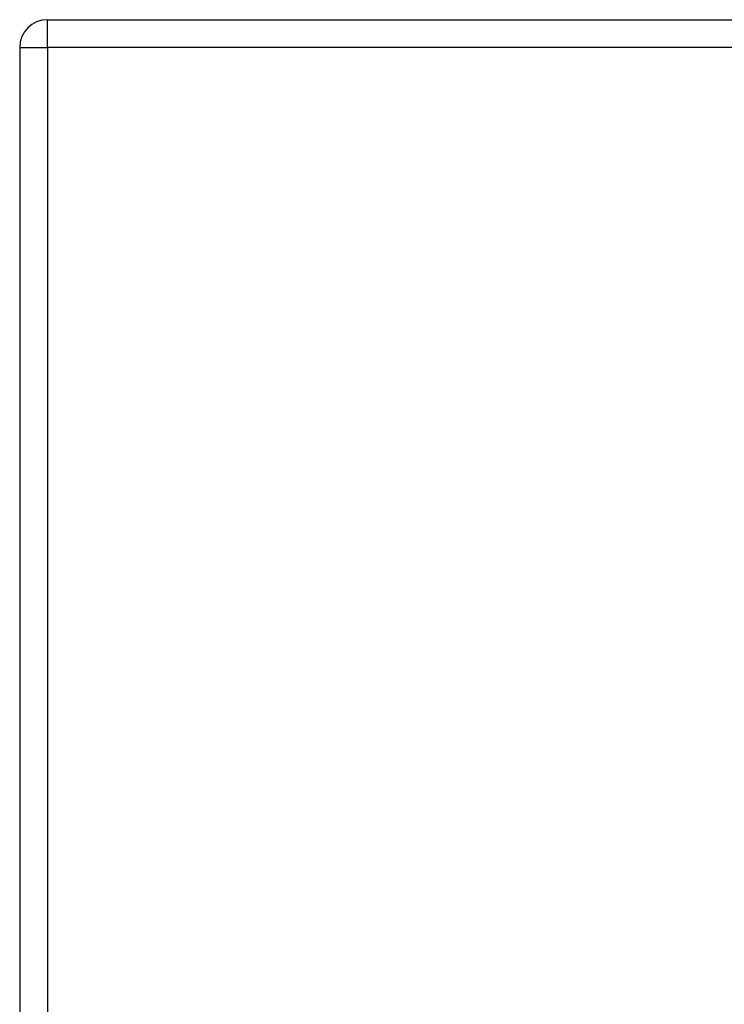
# Model space of a CAD drawing. Header units: inches. Extents: x 19 to 626, y 56 to 294.
# Tile 249 of 256: x 202.19 to 204.71, y 190.98 to 194.49. Entities that reach past the tile are written whole.
import ezdxf

# ---------------------------------------------------------------- set-up
doc = ezdxf.new("R2010")
doc.units = ezdxf.units.IN
doc.header["$MEASUREMENT"] = 0
doc.layers.add('Visible Edges(ANSI)', color=7, linetype='Continuous', lineweight=25)
doc.layers.add('Visible Tangent Edges(ANSI)', color=7, linetype='Continuous', lineweight=25)

msp = doc.modelspace()

# ---------------------------------------------------------------- linework, layer by layer
at = {"layer": 'Visible Edges(ANSI)'}
for p, q in [((202.2915, 194.4884), (267.8965, 194.4884)), ((202.1925, 194.3894), (202.1925, 164.6694))]:
    msp.add_line(p, q, dxfattribs=at)
msp.add_arc((202.2915, 194.3894), 0.099, 90, 180, dxfattribs=at)
at = {"layer": 'Visible Tangent Edges(ANSI)'}
for p, q in [((202.2915, 194.3894), (202.2915, 194.4884)), ((202.1925, 194.3894), (202.2915, 194.3894)), ((267.8965, 194.3894), (202.2915, 194.3894)), ((202.2915, 194.3894), (202.2915, 164.6694))]:
    msp.add_line(p, q, dxfattribs=at)

doc.saveas('drawing.dxf')
